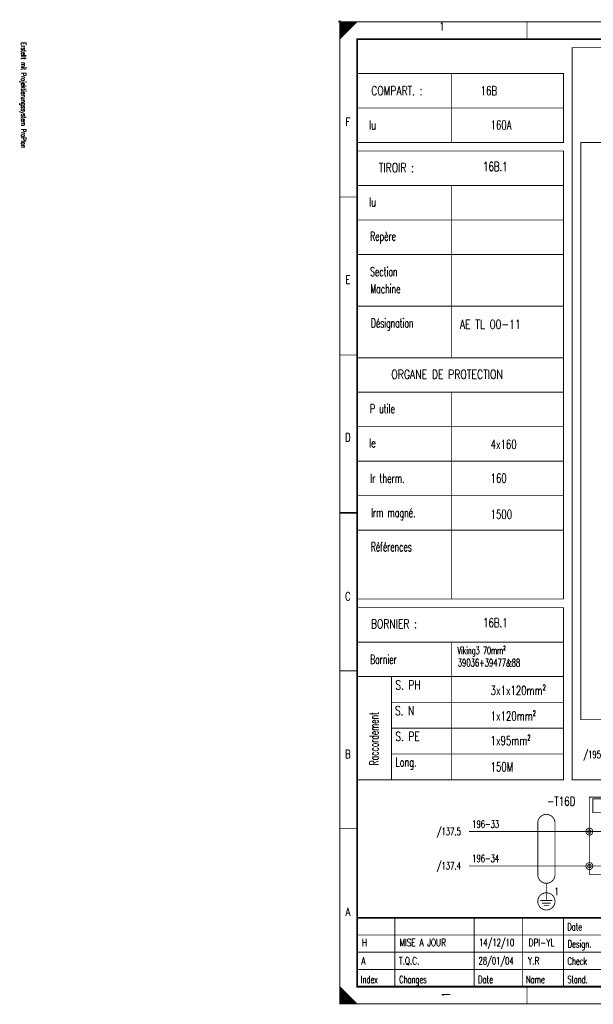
# Model space of a CAD drawing. Header units: centimetres. Extents: x 0 to 491, y -1040 to 69.
# Tile 37 of 181: x 91 to 107, y -760 to -731. Entities that reach past the tile are written whole.
import ezdxf
from ezdxf.enums import TextEntityAlignment as Align

# ---------------------------------------------------------------- set-up
doc = ezdxf.new("R2010")
doc.units = ezdxf.units.CM
doc.header["$MEASUREMENT"] = 0
doc.linetypes.add('GESTRICHELT', pattern=[3.75, 3, -0.75])
doc.layers.get('0').update_dxf_attribs({"color": 9, "linetype": 'CONTINUOUS'})
doc.layers.add('TEXTE', color=3, linetype='CONTINUOUS')
doc.styles.get("Standard").update_dxf_attribs({"font": 'romans.shx', "bigfont": 'TXT.shx'})

msp = doc.modelspace()

# ---------------------------------------------------------------- linework, layer by layer
at = {"color": 0}
for points, const_width in [([(99.95, -731.5), (100.05, -731.5)], 0.025), ([(99.95, -731.5), (100.05, -731.5)], 0.025), ([(99.95, -731.5), (100.05, -731.5)], 0.025), ([(99.95, -731.5), (100.05, -731.5)], 0.025), ([(99.95, -731.5), (100.05, -731.5)], 0.025), ([(99.95, -731.5), (100.05, -731.5)], 0.025), ([(99.95, -731.5), (100.05, -731.5)], 0.025), ([(99.95, -731.5), (100.05, -731.5)], 0.025), ([(99.95, -731.5), (100.05, -731.5)], 0.025), ([(99.95, -731.5), (100.05, -731.5)], 0.025), ([(99.95, -731.5), (100.05, -731.5)], 0.025), ([(99.95, -731.5), (100.05, -731.5)], 0.025), ([(99.95, -731.5), (100.05, -731.5)], 0.025), ([(99.95, -731.5), (100.05, -731.5)], 0.025), ([(99.95, -731.5), (100.05, -731.5)], 0.025), ([(99.95, -731.5), (100.05, -731.5)], 0.025), ([(99.95, -731.5), (100.05, -731.5)], 0.025), ([(100, -731.45), (100, -731.55)], 0.025), ([(100, -731.45), (100, -731.55)], 0.025), ([(100, -731.45), (100, -731.55)], 0.025), ([(100, -731.45), (100, -731.55)], 0.025), ([(100, -731.45), (100, -731.55)], 0.025), ([(100, -731.45), (100, -731.55)], 0.025), ([(100, -731.45), (100, -731.55)], 0.025), ([(100, -731.45), (100, -731.55)], 0.025), ([(100, -731.45), (100, -731.55)], 0.025), ([(100, -731.45), (100, -731.55)], 0.025), ([(100, -731.45), (100, -731.55)], 0.025), ([(100, -731.45), (100, -731.55)], 0.025), ([(100, -731.45), (100, -731.55)], 0.025), ([(100, -731.45), (100, -731.55)], 0.025), ([(100, -731.45), (100, -731.55)], 0.025), ([(100, -731.45), (100, -731.55)], 0.025), ([(100, -731.45), (100, -731.55)], 0.025), ([(105.438, -731.5), (105.438, -732)], 0.025), ([(103.25, -733), (103.25, -735)], 0.025), ([(100.5, -734), (106.5, -734)], 0.025), ([(100.5, -736.25), (106.5, -736.25)], 0.025), ([(103.25, -736.25), (103.25, -741.25)], 0.025), ([(100, -736.583), (100.5, -736.583)], 0.025), ([(100.5, -737.25), (106.5, -737.25)], 0.025), ([(100.5, -738.25), (106.5, -738.25)], 0.025), ([(100.5, -739.75), (106.5, -739.75)], 0.025), ([(100, -741.167), (100.5, -741.167)], 0.025), ([(100.5, -741.25), (106.5, -741.25)], 0.025), ([(100.5, -742.25), (106.5, -742.25)], 0.025), ([(103.25, -742.25), (103.25, -748.25)], 0.025), ([(100.5, -743.25), (106.5, -743.25)], 0.025), ([(100.5, -744.25), (106.5, -744.25)], 0.025), ([(100.5, -745.25), (106.5, -745.25)], 0.025), ([(100.5, -745.75), (100, -745.75)], 0.05), ([(100, -745.75), (100.5, -745.75)], 0.025), ([(100.5, -746.25), (106.5, -746.25)], 0.025), ([(100.5, -748.25), (106.5, -748.25)], 0.025), ([(103.25, -749.5), (103.25, -753.5)], 0.025), ([(106.5, -749.5), (106.5, -750.25)], 0.025), ([(100, -750.333), (100.5, -750.333)], 0.025), ([(100.5, -750.5), (106.5, -750.5)], 0.025), ([(101.5, -750.5), (101.5, -753.5)], 0.025), ([(101.5, -751.25), (106.5, -751.25)], 0.025), ([(101.5, -752), (106.5, -752)], 0.025), ([(101.5, -752.75), (106.5, -752.75)], 0.025), ([(100, -754.917), (100.5, -754.917)], 0.025), ([(106, -756.85), (106, -757)], 0.025), ([(105.825, -757), (106.175, -757)], 0.025), ([(105.875, -757.075), (106.125, -757.075)], 0.025), ([(105.925, -757.15), (106.075, -757.15)], 0.025), ([(140, -757.5), (100.5, -757.5)], 0.05), ([(101.6, -759.5), (101.6, -757.5)], 0.025), ([(103.9, -759.5), (103.9, -757.5)], 0.025), ([(105.3, -759.5), (105.3, -757.5)], 0.025), ([(106.5, -757.5), (106.5, -759.5)], 0.025), ([(100.5, -758), (110, -758)], 0.025), ([(100.5, -758.5), (110, -758.5)], 0.025), ([(100.5, -759), (122, -759)], 0.025), ([(105.438, -760), (105.438, -759.5)], 0.025), ([(100.475, -760), (100.475, -759.975)], 0.025)]:
    msp.add_lwpolyline(points, dxfattribs=dict(at, const_width=const_width))
at = {"color": 0, "const_width": 0.025, "flags": 128}
for points in [[(100, -745.75), (100, -731.5), (140.5, -731.5), (140.5, -760), (100, -760), (100, -745.75)], [(100, -731.5), (100.5, -731.5), (100, -732), (100, -731.5)], [(100.025, -731.5), (100.025, -731.975), (100.05, -731.95), (100.05, -731.5), (100.075, -731.5), (100.075, -731.925), (100.1, -731.9), (100.1, -731.5), (100.125, -731.5), (100.125, -731.875), (100.15, -731.85), (100.15, -731.5), (100.175, -731.5), (100.175, -731.825), (100.2, -731.8)], [(100.2, -731.8), (100.2, -731.5), (100.225, -731.5), (100.225, -731.775), (100.25, -731.75), (100.25, -731.5), (100.275, -731.5), (100.275, -731.725), (100.3, -731.7), (100.3, -731.5), (100.325, -731.5), (100.325, -731.675), (100.35, -731.65), (100.35, -731.5), (100.375, -731.5)], [(100.375, -731.5), (100.375, -731.625), (100.4, -731.6), (100.4, -731.5), (100.425, -731.5), (100.425, -731.575), (100.45, -731.55), (100.45, -731.5), (100.475, -731.5), (100.475, -731.525)], [(100.5, -733), (106.5, -733), (106.5, -735), (100.5, -735)], [(100.5, -735.25), (106.5, -735.25), (106.5, -748.25)], [(100.5, -748.5), (106.5, -748.5), (106.5, -749.5), (100.5, -749.5)], [(106.5, -750.25), (106.5, -753.5), (100.5, -753.5)], [(107.35, -754.25), (107.35, -754.05), (108.15, -754.05), (108.15, -754.45), (107.35, -754.45), (107.35, -754.25)], [(107.25, -755), (103.75, -755)], [(108.625, -755.125), (108.625, -755), (107.25, -755)], [(107.25, -756), (103.75, -756)], [(108.625, -755.875), (108.625, -756), (107.25, -756)], [(106, -757), (106, -756.5)], [(100, -759.5), (100, -760), (100.5, -760), (100, -759.5), (100.025, -759.525), (100.025, -760), (100.05, -760), (100.05, -759.55), (100.075, -759.575), (100.075, -760), (100.1, -760), (100.1, -759.6), (100.125, -759.625), (100.125, -760), (100.15, -760)], [(100.15, -760), (100.15, -759.65), (100.175, -759.675), (100.175, -760), (100.2, -760), (100.2, -759.7), (100.225, -759.725), (100.225, -760), (100.25, -760), (100.25, -759.75), (100.275, -759.775), (100.275, -760), (100.3, -760), (100.3, -759.8), (100.325, -759.825)], [(100.325, -759.825), (100.325, -760), (100.35, -760), (100.35, -759.85), (100.375, -759.875), (100.375, -760), (100.4, -760), (100.4, -759.9), (100.425, -759.925), (100.425, -760), (100.45, -760), (100.45, -759.95), (100.475, -759.975)]]:
    msp.add_lwpolyline(points, dxfattribs=at)
at = {"color": 0, "flags": 128}
for points, const_width in [([(100, -731.5), (140.5, -731.5), (140.5, -760), (100, -760)], 0.025), ([(100.5, -732), (140, -732), (140, -759.5), (100.5, -759.5)], 0.05), ([(100.5, -732), (140, -732), (140, -759.5), (100.5, -759.5)], 0.025)]:
    msp.add_lwpolyline(points, close=True, dxfattribs=dict(at, const_width=const_width))
at = {"color": 0, "linetype": 'GESTRICHELT', "const_width": 0.025, "flags": 128}
for points in [[(106.75, -732.25), (135, -732.25), (135, -757.25), (112.5, -757.25), (112.5, -753.5), (106.75, -753.5), (106.75, -732.25)], [(107, -735), (115, -735), (115, -732.5), (133.75, -732.5), (133.75, -737.5)], [(133.75, -740.75), (133.75, -757), (115, -757), (115, -751.75), (107, -751.75), (107, -735)]]:
    msp.add_lwpolyline(points, dxfattribs=at)
msp.add_lwpolyline([(107.25, -754), (111, -754), (111, -756.25), (107.25, -756.25)], close=True, dxfattribs=at)
for points in [[(106.25, -754.75, 1), (105.75, -754.75, 1)], [(105.75, -756.25, 1), (106.25, -756.25, 1)]]:
    msp.add_lwpolyline(points, format="xyb", dxfattribs=at)
at = {"color": 0, "linetype": 'GESTRICHELT', "const_width": 0.025}
for points in [[(105.75, -754.75), (105.75, -756.25)], [(106.25, -754.75), (106.25, -756.25)]]:
    msp.add_lwpolyline(points, dxfattribs=at)
at = {"color": 0, "const_width": 0.025, "flags": 128}
for points in [[(107.35, -755, 1), (107.15, -755, 1)], [(107.3, -755, 1), (107.2, -755, 1)], [(107.35, -756, 1), (107.15, -756, 1)], [(107.3, -756, 1), (107.2, -756, 1)], [(106.25, -757.025, 1), (105.75, -757.025, 1)]]:
    msp.add_lwpolyline(points, format="xyb", close=True, dxfattribs=at)

# ---------------------------------------------------------------- texts
at = {"color": 0}
for s, width, p in [('1', 0.672, (102.965, -731.514)), ('F', 0.76, (100.233, -734.283)), ('E', 0.76, (100.233, -738.861)), ('D', 0.76, (100.233, -743.439)), ('C', 0.76, (100.233, -748.053)), ('B', 0.76, (100.233, -752.632)), ('A', 0.76, (100.233, -757.21))]:
    msp.add_text(s, height=0.238, dxfattribs=dict(at, width=width)).set_placement(p, align=Align.TOP_CENTER)
for s, height, rotation, width, p in [('Erstellt mit Projektierungssystem ProPlan', 0.14288, 270, 0.622634, (90.702, -732.094)), ('Raccordement', 0.26194, 90, 0.613333, (101.204, -753.076))]:
    msp.add_text(s, height=height, rotation=rotation, dxfattribs=dict(at, width=width)).set_placement(p, align=Align.BOTTOM_LEFT)
for s, height, width, p in [('COMPART. :', 0.2619, 0.7408, (100.912, -733.367)), ('16B', 0.2619, 0.701333, (104.089, -733.367)), ('Iu', 0.2619, 0.68, (100.847, -734.361)), ('160A', 0.2619, 0.694, (104.381, -734.361)), ('TIROIR :', 0.2619, 0.744, (101.135, -735.603)), ('16B.1', 0.2619, 0.701333, (104.16, -735.567)), ('Iu', 0.2619, 0.68, (100.847, -736.597)), ('Repère', 0.2619, 0.626667, (100.878, -737.59)), ('Section', 0.2619, 0.622857, (100.881, -738.62)), ('Machine', 0.2619, 0.622857, (100.887, -739.117)), ('Désignation', 0.26194, 0.614545, (100.905, -740.11)), ('AE TL 00-11', 0.26194, 0.76, (103.483, -740.146)), ('ORGANE DE PROTECTION', 0.26194, 0.7536, (101.497, -741.601)), ('P utile', 0.2619, 0.636571, (100.874, -742.595)), ('Ie', 0.2619, 0.68, (100.847, -743.589)), ('4x160', 0.2619, 0.694, (104.381, -743.631)), ('Ir therm.', 0.2619, 0.639111, (100.884, -744.618)), ('160', 0.2619, 0.694, (104.381, -744.612)), ('Irm magné.', 0.2619, 0.632, (100.907, -745.612)), ('1500', 0.2619, 0.694, (104.381, -745.662)), ('Références', 0.2619, 0.616, (100.901, -746.605)), ('BORNIER :', 0.2619, 0.745778, (100.901, -748.841)), ('16B.1', 0.2619, 0.701333, (104.16, -748.806)), ('Viking3 70mm²', 0.21431, 0.643692, (103.418, -749.636)), ('Bornier', 0.2619, 0.622857, (100.878, -749.871)), ('39036+39477&88', 0.21431, 0.675429, (103.428, -749.991)), ('S. PH', 0.2619, 0.7344, (101.615, -750.616)), ('3x1x120mm²', 0.2619, 0.694, (104.381, -750.772)), ('S. N', 0.2619, 0.728, (101.606, -751.361)), ('1x120mm²', 0.2619, 0.694, (104.381, -751.518)), ('S. PE', 0.2619, 0.7344, (101.615, -752.107)), ('1x95mm²', 0.2619, 0.694, (104.381, -752.227)), ('Long.', 0.2619, 0.6512, (101.615, -752.852)), ('150M', 0.2619, 0.694, (104.381, -752.99)), ('196-33', 0.2143, 0.676, (103.846, -754.676)), ('196-34', 0.2143, 0.676, (103.846, -755.67)), ('1', 0.214, 0.672, (106.236, -756.628)), ('Date', 0.2143, 0.64, (106.605, -757.658)), ('Design.', 0.2143, 0.636571, (106.619, -758.154)), ('Check', 0.2143, 0.632, (106.612, -758.651)), ('Index', 0.2143, 0.632, (100.609, -759.184)), ('Changes', 0.2143, 0.622857, (101.726, -759.184)), ('Date', 0.2143, 0.64, (104.015, -759.184)), ('Name', 0.2143, 0.64, (105.404, -759.184)), ('Stand.', 0.2143, 0.642667, (106.612, -759.184))]:
    msp.add_text(s, height=height, dxfattribs=dict(at, width=width)).set_placement(p, align=Align.TOP_LEFT)
for s, height, width, p in [('/195.3', 0.2143, 0.68, (107.775, -752.653)), ('-T16D', 0.2619, 0.712, (106.844, -753.988)), ('/137.5', 0.2143, 0.68, (103.516, -754.889)), ('/137.4', 0.2143, 0.68, (103.516, -755.883))]:
    msp.add_text(s, height=height, dxfattribs=dict(at, width=width)).set_placement(p, align=Align.TOP_RIGHT)
for s, height, width, p in [('A', 0.214, 0.76, (100.621, -758.921)), ('T.Q.C.', 0.2143, 0.728, (101.716, -758.921)), ('28/01/04', 0.2143, 0.678, (104.029, -758.921)), ('Y.R', 0.2143, 0.738667, (105.467, -758.921))]:
    msp.add_text(s, height=height, dxfattribs=dict(at, width=width)).set_placement(p, align=Align.BOTTOM_LEFT)
at = {"color": 0, "width": 0.672}
msp.add_text('1', height=0.238, rotation=90, dxfattribs=at).set_placement((102.965, -759.73), align=Align.TOP_CENTER)
at = {"layer": 'TEXTE'}
for s, height, width, p in [('14/12/10', 0.2143, 0.678, (104.044, -758.393)), ('H', 0.214, 0.76, (100.636, -758.393)), ('MISE A JOUR', 0.21431, 0.728, (101.731, -758.393)), ('DPI-YL', 0.2143, 0.738667, (105.481, -758.393))]:
    msp.add_text(s, height=height, dxfattribs=dict(at, width=width)).set_placement(p, align=Align.BOTTOM_LEFT)

doc.saveas('drawing.dxf')
